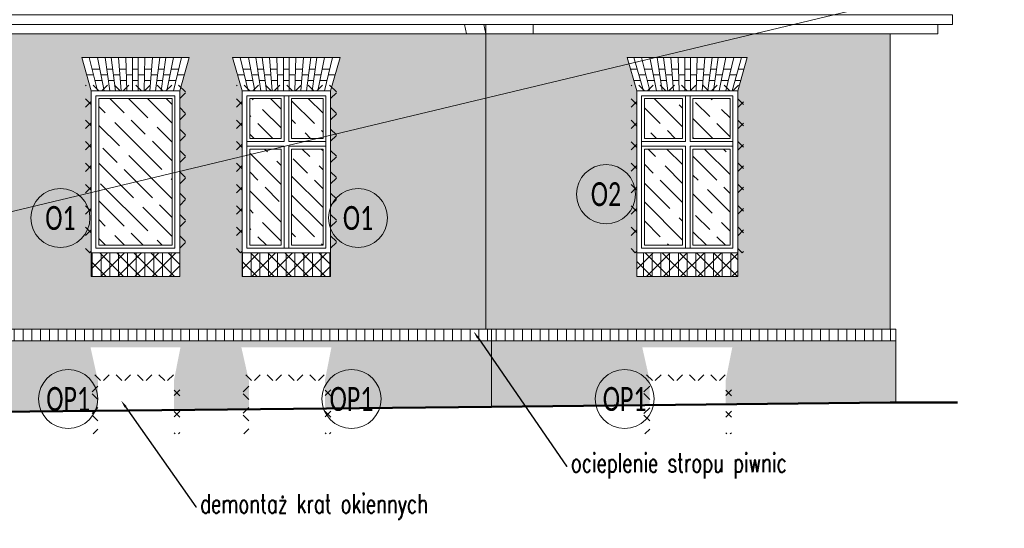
# Model space of a CAD drawing. Header units: millimetres. Extents: x 284606 to 628701, y -213781 to -93475.
# Tile 61 of 102: x 300622 to 301657, y -98886 to -98353. Entities that reach past the tile are written whole.
import ezdxf
from ezdxf import colors
from ezdxf.entities.mleader import LeaderData, LeaderLine
from ezdxf.enums import TextEntityAlignment as Align
from ezdxf.math import Vec2, Vec3

# ---------------------------------------------------------------- set-up
doc = ezdxf.new("R2010")
doc.units = ezdxf.units.MM
for name, color, linetype, lineweight in [('!STR_Elewacje 0.15', 10, 'Continuous', 15), ('!STR_Konstrukcja 0.20', 200, 'Continuous', 20), ('!STR_Konstrukcja 0.50', 72, 'Continuous', 50), ('!STR_Kreskowanie', 253, 'Continuous', 5), ('!STR_Ocieplenie 0.05', 1, 'Continuous', 5), ('!STR_Opisy 0.09', 8, 'Continuous', 9), ('!STR_Stolarka okienna', 72, 'Continuous', 15), ('EKO Opisy 0.09', 8, 'Continuous', 9)]:
    doc.layers.add(name, color=color, linetype=linetype, lineweight=lineweight)
doc.layers.add('!STR_Kreskowanie ścian', color=7, linetype='Continuous', lineweight=5, true_color=0xa6a6a6)
doc.styles.add('EKO 1-10', font='romans.shx', dxfattribs={"width": 0.8, "height": 15})
doc.styles.add('EKO CM 1-50', font='calibri.ttf', dxfattribs={"width": 0.8, "height": 12.5})
doc.styles.add('j-romans', font='romans.shx', dxfattribs={"width": 0.7})
pattern_1 = [(0, (11300.432, 0), (0, 8.128), []), (90, (11300.432, 0), (-8.128, 8.128), [8.128, -8.128])]

# ---------------------------------------------------------------- blocks, each defined once
blk = doc.blocks.new('okno 106x170')
at = {"layer": '!STR_Kreskowanie', "ltscale": 0.3}
h = blk.add_hatch(dxfattribs=at)
h.set_pattern_fill('GOST_WOOD', color=256, scale=7, angle=45)
h.set_pattern_definition([(135, (-591757.885, 207373.385), (29.6984848, 29.6984848), [70, -14]), (135, (-591738.086, 207373.385), (29.6984848, 29.6984848), [42, -10.5, 21, -10.5]), (135, (-591713.337, 207368.435), (29.6984848, 29.6984848), [70, -14])])
h.paths.add_polyline_path([(59, 162), (59, 120), (98, 120), (98, 162)])
h.paths.add_polyline_path([(8, 162), (8, 120), (48, 120), (48, 162)])
h.paths.add_polyline_path([(8, 109), (8, 8), (48, 8), (48, 109)])
h.paths.add_polyline_path([(59, 109), (59, 8), (98, 8), (98, 109)])
at = {"layer": '!STR_Kreskowanie ścian', "ltscale": 1.5}
h = blk.add_hatch(dxfattribs=at)
h.set_pattern_fill('ANSI31', color=256, scale=2.9, angle=45)
h.set_pattern_definition([(90, (-591757.885, 207373.385), (-9.2075, 9e-16), [])])
h.paths.add_polyline_path([(103.5, 0), (103.5, -25), (3.5, -25), (3.5, 0)])
at = {"layer": '!STR_Elewacje 0.15', "ltscale": 1.5}
for p, q in [((116, 204.9), (-10, 204.9)), ((0, 170), (-10, 204.9)), ((7, 170), (-3, 204.9)), ((13.5, 170), (5, 204.9)), ((20.5, 170), (13.6, 204.9)), ((26.5, 170), (21.5, 204.9)), ((32.5, 170), (27.9, 204.9)), ((38.5, 170), (35.6, 204.9)), ((44.5, 170), (43.5, 204.9)), ((50.5, 170), (50.5, 204.9)), ((56.5, 170), (56.5, 204.9)), ((62.5, 170), (63.5, 204.9)), ((68.5, 170), (71.4, 204.9)), ((74.5, 170), (79.1, 204.9)), ((80.5, 170), (85.5, 204.9)), ((86.5, 170), (93.4, 204.9)), ((93.5, 170), (102, 204.9)), ((100, 170), (110, 204.9)), ((106, 170), (116, 204.9)), ((0.5, 192.9), (-6.5, 192.9)), ((9.4, 186.9), (2.2, 186.9)), ((16, 192.9), (7.9, 192.9)), ((24.1, 186.9), (17.1, 186.9)), ((29.5, 192.9), (23.2, 192.9)), ((37.1, 186.9), (30.3, 186.9)), ((43.8, 192.9), (36.6, 192.9)), ((50.5, 186.9), (44, 186.9)), ((56.5, 192.9), (50.5, 192.9)), ((63, 186.9), (56.5, 186.9)), ((70.4, 192.9), (63.2, 192.9)), ((76.7, 186.9), (69.9, 186.9)), ((83.8, 192.9), (77.5, 192.9)), ((89.9, 186.9), (82.9, 186.9)), ((99.1, 192.9), (91, 192.9)), ((104.8, 186.9), (97.6, 186.9)), ((106.7, 192.9), (112.5, 192.9)), ((3.9, 180.9), (-3.1, 180.9)), ((3.9, 180.9), (-3.1, 180.9)), ((3.9, 180.9), (-3.1, 180.9)), ((18.3, 180.9), (10.8, 180.9)), ((18.3, 180.9), (10.8, 180.9)), ((18.3, 180.9), (10.8, 180.9)), ((31.1, 180.9), (24.9, 180.9)), ((31.1, 180.9), (24.9, 180.9)), ((31.1, 180.9), (24.9, 180.9)), ((44.2, 180.9), (37.6, 180.9)), ((44.2, 180.9), (37.6, 180.9)), ((44.2, 180.9), (37.6, 180.9)), ((56.5, 180.9), (50.5, 180.9)), ((56.5, 180.9), (50.5, 180.9)), ((56.5, 180.9), (50.5, 180.9)), ((69.4, 180.9), (62.8, 180.9)), ((69.4, 180.9), (62.8, 180.9)), ((69.4, 180.9), (62.8, 180.9)), ((82.1, 180.9), (75.9, 180.9)), ((82.1, 180.9), (75.9, 180.9)), ((82.1, 180.9), (75.9, 180.9)), ((96.2, 180.9), (88.7, 180.9)), ((96.2, 180.9), (88.7, 180.9)), ((96.2, 180.9), (88.7, 180.9)), ((109.1, 180.9), (103.1, 180.9)), ((109.1, 180.9), (103.1, 180.9)), ((109.1, 180.9), (103.1, 180.9))]:
    blk.add_line(p, q, dxfattribs=at)
blk.add_lwpolyline([(106, 0), (0, 0), (0, -25), (106, -25)], close=True, dxfattribs=at)
at = {"layer": '!STR_Stolarka okienna', "ltscale": 1.5}
for points in [[(106, 0), (106, 170), (0, 170), (0, 0), (106, 0)], [(51, 165), (51, 117)], [(56, 165), (56, 117)], [(51, 117), (5, 117)], [(101, 117), (56, 117)], [(51, 112), (5, 112)], [(51, 112), (51, 5)], [(56, 112), (56, 5)], [(101, 112), (56, 112)]]:
    blk.add_lwpolyline(points, dxfattribs=at)
for points in [[(101, 5), (101, 165), (5, 165), (5, 5)], [(48, 162), (8, 162), (8, 120), (48, 120)], [(98, 162), (59, 162), (59, 120), (98, 120)], [(48, 109), (8, 109), (8, 8), (48, 8)], [(101, 112), (56, 112), (56, 5), (101, 5)], [(98, 109), (59, 109), (59, 8), (98, 8)]]:
    blk.add_lwpolyline(points, close=True, dxfattribs=at)
blk = doc.blocks.new('okno 100x175')
at = {"layer": '!STR_Kreskowanie', "ltscale": 0.3}
h = blk.add_hatch(dxfattribs=at)
h.set_pattern_fill('GOST_WOOD', color=256, scale=7, angle=45)
h.set_pattern_definition([(135, (-591764.885, 207373.385), (29.6984848, 29.6984848), [70, -14]), (135, (-591745.086, 207373.385), (29.6984848, 29.6984848), [42, -10.5, 21, -10.5]), (135, (-591720.337, 207368.435), (29.6984848, 29.6984848), [70, -14])])
h.paths.add_polyline_path([(52, 162), (52, 120), (85, 120), (85, 162)])
h.paths.add_polyline_path([(8, 120), (41, 120), (41, 162), (8, 162)])
h.paths.add_polyline_path([(8, 8), (41, 8), (41, 109), (8, 109)])
h.paths.add_polyline_path([(52, 109), (52, 8), (85, 8), (85, 109)])
at = {"layer": '!STR_Kreskowanie ścian', "ltscale": 1.5}
h = blk.add_hatch(dxfattribs=at)
h.set_pattern_fill('ANSI31', color=256, scale=2.9, angle=45)
h.set_pattern_definition([(90, (-591764.885, 207373.385), (-9.2075, 9e-16), [])])
h.paths.add_polyline_path([(96.5, 0), (96.5, -25), (-3.5, -25), (-3.5, 0)])
at = {"layer": '!STR_Elewacje 0.15', "ltscale": 1.5}
for p, q in [((0, 170), (-10, 204.9)), ((103, 204.9), (-10, 204.9)), ((6.5, 170), (-2, 204.9)), ((13.5, 170), (6.6, 204.9)), ((19.5, 170), (14.5, 204.9)), ((25.5, 170), (20.9, 204.9)), ((31.5, 170), (28.6, 204.9)), ((37.5, 170), (36.5, 204.9)), ((43.5, 170), (43.5, 204.9)), ((49.5, 170), (49.5, 204.9)), ((55.5, 170), (56.5, 204.9)), ((61.5, 170), (64.4, 204.9)), ((67.5, 170), (72.1, 204.9)), ((73.5, 170), (78.5, 204.9)), ((79.5, 170), (86.4, 204.9)), ((86.5, 170), (95, 204.9)), ((93, 170), (103, 204.9)), ((2.4, 186.9), (-4.8, 186.9)), ((9, 192.9), (0.9, 192.9)), ((17.1, 186.9), (10.1, 186.9)), ((22.5, 192.9), (16.2, 192.9)), ((30.1, 186.9), (23.3, 186.9)), ((36.8, 192.9), (29.6, 192.9)), ((43.5, 186.9), (37, 186.9)), ((49.5, 192.9), (43.5, 192.9)), ((56, 186.9), (49.5, 186.9)), ((63.4, 192.9), (56.2, 192.9)), ((69.7, 186.9), (62.9, 186.9)), ((76.8, 192.9), (70.5, 192.9)), ((82.9, 186.9), (75.9, 186.9)), ((92.1, 192.9), (84, 192.9)), ((97.8, 186.9), (90.6, 186.9)), ((11.3, 180.9), (3.8, 180.9)), ((11.3, 180.9), (3.8, 180.9)), ((11.3, 180.9), (3.8, 180.9)), ((24.1, 180.9), (17.9, 180.9)), ((24.1, 180.9), (17.9, 180.9)), ((24.1, 180.9), (17.9, 180.9)), ((37.2, 180.9), (30.6, 180.9)), ((37.2, 180.9), (30.6, 180.9)), ((37.2, 180.9), (30.6, 180.9)), ((49.5, 180.9), (43.5, 180.9)), ((49.5, 180.9), (43.5, 180.9)), ((49.5, 180.9), (43.5, 180.9)), ((62.4, 180.9), (55.8, 180.9)), ((62.4, 180.9), (55.8, 180.9)), ((62.4, 180.9), (55.8, 180.9)), ((75.1, 180.9), (68.9, 180.9)), ((75.1, 180.9), (68.9, 180.9)), ((75.1, 180.9), (68.9, 180.9)), ((89.2, 180.9), (81.7, 180.9)), ((89.2, 180.9), (81.7, 180.9)), ((89.2, 180.9), (81.7, 180.9))]:
    blk.add_line(p, q, dxfattribs=at)
blk.add_lwpolyline([(93, 0), (0, 0), (0, -25), (93, -25)], close=True, dxfattribs=at)
at = {"layer": '!STR_Stolarka okienna', "ltscale": 1.5}
for points in [[(93, 0), (93, 170), (0, 170), (0, 0), (93, 0)], [(44, 165), (44, 117)], [(49, 165), (49, 117)], [(44, 117), (5, 117)], [(88, 117), (49, 117)], [(44, 112), (5, 112)], [(44, 112), (44, 5)], [(49, 112), (49, 5)], [(88, 112), (49, 112)]]:
    blk.add_lwpolyline(points, dxfattribs=at)
for points in [[(88, 5), (88, 165), (5, 165), (5, 5)], [(41, 162), (8, 162), (8, 120), (41, 120)], [(85, 162), (52, 162), (52, 120), (85, 120)], [(41, 109), (8, 109), (8, 8), (41, 8)], [(88, 112), (49, 112), (49, 5), (88, 5)], [(85, 109), (52, 109), (52, 8), (85, 8)]]:
    blk.add_lwpolyline(points, close=True, dxfattribs=at)
blk = doc.blocks.new('KÓLKO')
at = {"layer": '!STR_Opisy 0.09'}
blk.add_circle((0, -15.51), 15.51, dxfattribs=at)
at = {"layer": '!STR_Opisy 0.09', "style": 'EKO 1-10', "width": 0.8}
blk.add_attdef('NR', text='', height=15, dxfattribs=at).set_placement((0, -15.51), align=Align.MIDDLE_CENTER)

msp = doc.modelspace()

# ---------------------------------------------------------------- hatches: boundary and pattern name
at = {"layer": '!STR_Kreskowanie', "ltscale": 0.3}
h = msp.add_hatch(dxfattribs=at)
h.set_pattern_fill('GOST_WOOD', color=8, scale=7, angle=45)
h.set_pattern_definition([(135, (11300.432, 0), (29.698485, 29.698485), [70, -14]), (135, (11320.23, -2e-15), (29.698485, 29.698485), [42, -10.5, 21, -10.5]), (135, (11344.98, -4.95), (29.698485, 29.698485), [70, -14])])
h.paths.add_polyline_path([(300782.4, -98435.3), (300705.4, -98435.3), (300705.4, -98589.3), (300782.4, -98589.3)])
at = {"layer": '!STR_Kreskowanie ścian', "ltscale": 0.3}
h = msp.add_hatch(dxfattribs=at)
h.set_pattern_fill('AR-B816', color=8, scale=0.04)
h.set_pattern_definition(pattern_1)
h.paths.add_polyline_path([(300069.5, -98367.5), (300019.5, -98367.5), (299644.7, -98367.5), (299644.7, -98677.6), (300069.5, -98677.6)])
h.paths.add_polyline_path([(299804.3, -98622.3), (299804.3, -98597.3), (299804.3, -98427.3), (299794.4, -98392.4), (299920.3, -98392.4), (299910.3, -98427.3), (299910.3, -98597.3), (299910.3, -98622.3)], flags=16)
h.paths.add_polyline_path([(299809.3, -98592.3), (299809.3, -98432.3), (299905.3, -98432.3), (299905.3, -98592.3), (299860.3, -98592.3)], flags=0)
h.paths.add_polyline_path([(299812.3, -98589.3), (299812.3, -98488.3), (299852.3, -98488.3), (299852.3, -98589.3)], flags=0)
h.paths.add_polyline_path([(299863.3, -98589.3), (299863.3, -98488.3), (299902.3, -98488.3), (299902.3, -98589.3)], flags=0)
h.paths.add_polyline_path([(299748.3, -98481.1), (299748.3, -98455.1), (299772.3, -98455.1), (299772.3, -98481.1)], flags=16)
h.paths.add_polyline_path([(299724.3, -98481.1), (299700.3, -98481.1), (299700.3, -98455.1), (299724.3, -98455.1)], flags=16)
h.paths.add_polyline_path([(299812.3, -98477.3), (299812.3, -98435.3), (299852.3, -98435.3), (299852.3, -98477.3)], flags=0)
h.paths.add_polyline_path([(299863.3, -98477.3), (299863.3, -98435.3), (299902.3, -98435.3), (299902.3, -98477.3)], flags=0)
h.paths.add_polyline_path([(299812.3, -98404.4), (299820.3, -98404.4), (299821.5, -98410.4), (299828.4, -98410.4), (299827.6, -98404.4), (299833.8, -98404.4), (299834.6, -98410.4), (299841.4, -98410.4), (299841, -98404.4), (299848.2, -98404.4), (299848.3, -98410.4), (299854.8, -98410.4), (299854.8, -98404.4), (299860.8, -98404.4), (299860.8, -98410.4), (299867.3, -98410.4), (299867.5, -98404.4), (299874.7, -98404.4), (299874.2, -98410.4), (299881.1, -98410.4), (299881.8, -98404.4), (299888.1, -98404.4), (299887.2, -98410.4), (299894.2, -98410.4), (299895.4, -98404.4), (299903.4, -98404.4), (299900.5, -98416.4), (299893, -98416.4), (299894.2, -98410.4), (299887.2, -98410.4), (299886.4, -98416.4), (299880.3, -98416.4), (299881.1, -98410.4), (299874.2, -98410.4), (299873.7, -98416.4), (299867.1, -98416.4), (299867.3, -98410.4), (299860.8, -98410.4), (299860.8, -98416.4), (299854.8, -98416.4), (299854.8, -98410.4), (299848.3, -98410.4), (299848.5, -98416.4), (299841.9, -98416.4), (299841.4, -98410.4), (299834.6, -98410.4), (299835.4, -98416.4), (299829.3, -98416.4), (299828.4, -98410.4), (299821.5, -98410.4), (299822.7, -98416.4), (299815.2, -98416.4)], flags=0)
h.paths.add_polyline_path([(299942.3, -98481.1), (299942.3, -98455.1), (299966.3, -98455.1), (299966.3, -98481.1)], flags=16)
h.paths.add_polyline_path([(299990.3, -98481.1), (299990.3, -98455.1), (300014.3, -98455.1), (300014.3, -98481.1)], flags=16)
h.paths.add_polyline_path([(299810.1, -98696.6), (299904.6, -98696.6), (299897.7, -98731.5), (299897.7, -98771.7), (300063.5, -98769.9), (300063.5, -98689.6), (299638.7, -98689.6), (299638.7, -98774.4), (299817.9, -98772.5), (299817.9, -98731.5)])
h.paths.add_polyline_path([(300186.5, -98696.6), (300281.1, -98696.6), (300274.2, -98731.5), (300274.2, -98767.7), (300352, -98766.9), (300352, -98731.5), (300344.1, -98696.6), (300438.7, -98696.6), (300431.7, -98731.5), (300431.7, -98766.1), (300528.7, -98765), (300528.7, -98689.6), (300063.5, -98689.6), (300063.5, -98769.9), (300194.4, -98768.5), (300194.4, -98731.5)])
h.paths.add_polyline_path([(300534.7, -98367.5), (300484.7, -98367.5), (300484.7, -98357.5), (300472.4, -98357.5), (300472.4, -98347.5), (300093, -98347.5), (300089.5, -98367.5), (300069.9, -98367.5), (300069.9, -98677.6), (300534.7, -98677.6)])
h.paths.add_polyline_path([(300187.3, -98622.3), (300187.3, -98597.3), (300187.3, -98427.3), (300177.3, -98392.4), (300290.3, -98392.4), (300280.3, -98427.3), (300280.3, -98597.3), (300280.3, -98622.3)], flags=16)
h.paths.add_polyline_path([(300192.3, -98592.3), (300192.3, -98432.3), (300275.3, -98432.3), (300275.3, -98592.3), (300236.3, -98592.3)], flags=0)
h.paths.add_polyline_path([(300195.3, -98589.3), (300195.3, -98488.3), (300228.3, -98488.3), (300228.3, -98589.3)], flags=0)
h.paths.add_polyline_path([(300239.3, -98589.3), (300239.3, -98488.3), (300272.3, -98488.3), (300272.3, -98589.3)], flags=0)
h.paths.add_polyline_path([(300195.3, -98477.3), (300195.3, -98435.3), (300228.3, -98435.3), (300228.3, -98477.3)], flags=0)
h.paths.add_polyline_path([(300239.3, -98477.3), (300239.3, -98435.3), (300272.3, -98435.3), (300272.3, -98477.3)], flags=0)
h.paths.add_polyline_path([(300188.2, -98404.4), (300196.3, -98404.4), (300197.5, -98410.4), (300204.4, -98410.4), (300203.6, -98404.4), (300209.8, -98404.4), (300210.6, -98410.4), (300217.4, -98410.4), (300216.9, -98404.4), (300224.2, -98404.4), (300224.3, -98410.4), (300230.8, -98410.4), (300230.8, -98404.4), (300236.8, -98404.4), (300236.8, -98410.4), (300243.3, -98410.4), (300243.5, -98404.4), (300250.7, -98404.4), (300250.2, -98410.4), (300257, -98410.4), (300257.8, -98404.4), (300264.1, -98404.4), (300263.2, -98410.4), (300270.2, -98410.4), (300271.4, -98404.4), (300279.4, -98404.4), (300276.5, -98416.4), (300269, -98416.4), (300270.2, -98410.4), (300263.2, -98410.4), (300262.4, -98416.4), (300256.2, -98416.4), (300257, -98410.4), (300250.2, -98410.4), (300249.7, -98416.4), (300243.1, -98416.4), (300243.3, -98410.4), (300236.8, -98410.4), (300236.8, -98416.4), (300230.8, -98416.4), (300230.8, -98410.4), (300224.3, -98410.4), (300224.5, -98416.4), (300217.9, -98416.4), (300217.4, -98410.4), (300210.6, -98410.4), (300211.4, -98416.4), (300205.3, -98416.4), (300204.4, -98410.4), (300197.5, -98410.4), (300198.6, -98416.4), (300191.2, -98416.4)], flags=0)
h.paths.add_polyline_path([(300344.9, -98622.3), (300344.9, -98597.3), (300344.9, -98427.3), (300334.9, -98392.4), (300447.9, -98392.4), (300437.9, -98427.3), (300437.9, -98597.3), (300437.9, -98622.3)], flags=16)
h.paths.add_polyline_path([(300349.9, -98592.3), (300349.9, -98432.3), (300432.9, -98432.3), (300432.9, -98592.3), (300393.9, -98592.3)], flags=0)
h.paths.add_polyline_path([(300352.9, -98589.3), (300352.9, -98488.3), (300385.9, -98488.3), (300385.9, -98589.3)], flags=0)
h.paths.add_polyline_path([(300396.9, -98589.3), (300396.9, -98488.3), (300429.9, -98488.3), (300429.9, -98589.3)], flags=0)
h.paths.add_polyline_path([(300352.9, -98477.3), (300352.9, -98435.3), (300385.9, -98435.3), (300385.9, -98477.3)], flags=0)
h.paths.add_polyline_path([(300345.8, -98404.4), (300353.8, -98404.4), (300355, -98410.4), (300362, -98410.4), (300361.1, -98404.4), (300367.4, -98404.4), (300368.2, -98410.4), (300375, -98410.4), (300374.5, -98404.4), (300381.7, -98404.4), (300381.9, -98410.4), (300388.4, -98410.4), (300388.4, -98404.4), (300394.4, -98404.4), (300394.4, -98410.4), (300400.9, -98410.4), (300401.1, -98404.4), (300408.3, -98404.4), (300407.8, -98410.4), (300414.6, -98410.4), (300415.4, -98404.4), (300421.7, -98404.4), (300420.8, -98410.4), (300427.8, -98410.4), (300428.9, -98404.4), (300437, -98404.4), (300434.1, -98416.4), (300426.6, -98416.4), (300427.8, -98410.4), (300420.8, -98410.4), (300419.9, -98416.4), (300413.8, -98416.4), (300414.6, -98410.4), (300407.8, -98410.4), (300407.3, -98416.4), (300400.7, -98416.4), (300400.9, -98410.4), (300394.4, -98410.4), (300394.4, -98416.4), (300388.4, -98416.4), (300388.4, -98410.4), (300381.9, -98410.4), (300382.1, -98416.4), (300375.5, -98416.4), (300375, -98410.4), (300368.2, -98410.4), (300369, -98416.4), (300362.8, -98416.4), (300362, -98410.4), (300355, -98410.4), (300356.2, -98416.4), (300348.7, -98416.4)], flags=0)
h.paths.add_polyline_path([(300396.9, -98477.3), (300396.9, -98435.3), (300429.9, -98435.3), (300429.9, -98477.3)], flags=0)
h.paths.add_polyline_path([(301111.9, -98367.5), (300554.7, -98367.5), (300534.7, -98367.5), (300534.7, -98677.6), (301111.9, -98677.6)])
h.paths.add_polyline_path([(300949, -98622.3), (300856, -98622.3), (300856, -98597.3), (300856, -98427.3), (300846.1, -98392.4), (300959, -98392.4), (300949, -98427.3), (300949, -98597.3)], flags=16)
h.paths.add_polyline_path([(300944, -98592.3), (300905, -98592.3), (300861, -98592.3), (300861, -98432.3), (300944, -98432.3)], flags=0)
h.paths.add_polyline_path([(300941, -98589.3), (300908, -98589.3), (300908, -98488.3), (300941, -98488.3)], flags=0)
h.paths.add_polyline_path([(300897, -98589.3), (300864, -98589.3), (300864, -98488.3), (300897, -98488.3)], flags=0)
h.paths.add_polyline_path([(301002.3, -98481.1), (301002.3, -98455.1), (301026.3, -98455.1), (301026.3, -98481.1)], flags=16)
h.paths.add_polyline_path([(300941, -98477.3), (300908, -98477.3), (300908, -98435.3), (300941, -98435.3)], flags=0)
h.paths.add_polyline_path([(300897, -98477.3), (300864, -98477.3), (300864, -98435.3), (300897, -98435.3)], flags=0)
h.paths.add_polyline_path([(300790.4, -98622.3), (300697.4, -98622.3), (300697.4, -98597.3), (300697.4, -98427.3), (300687.5, -98392.4), (300800.4, -98392.4), (300790.4, -98427.3), (300790.4, -98597.3)], flags=16)
h.paths.add_polyline_path([(300945.2, -98416.4), (300937.7, -98416.4), (300938.9, -98410.4), (300931.9, -98410.4), (300931.1, -98416.4), (300925, -98416.4), (300925.7, -98410.4), (300918.9, -98410.4), (300918.4, -98416.4), (300911.8, -98416.4), (300912, -98410.4), (300905.5, -98410.4), (300905.5, -98416.4), (300899.5, -98416.4), (300899.5, -98410.4), (300893, -98410.4), (300893.2, -98416.4), (300886.6, -98416.4), (300886.1, -98410.4), (300879.3, -98410.4), (300880.1, -98416.4), (300874, -98416.4), (300873.1, -98410.4), (300866.2, -98410.4), (300867.4, -98416.4), (300859.9, -98416.4), (300856.9, -98404.4), (300865, -98404.4), (300866.2, -98410.4), (300873.1, -98410.4), (300872.3, -98404.4), (300878.5, -98404.4), (300879.3, -98410.4), (300886.1, -98410.4), (300885.6, -98404.4), (300892.9, -98404.4), (300893, -98410.4), (300899.5, -98410.4), (300899.5, -98404.4), (300905.5, -98404.4), (300905.5, -98410.4), (300912, -98410.4), (300912.2, -98404.4), (300919.4, -98404.4), (300918.9, -98410.4), (300925.7, -98410.4), (300926.5, -98404.4), (300932.8, -98404.4), (300931.9, -98410.4), (300938.9, -98410.4), (300940.1, -98404.4), (300948.1, -98404.4)], flags=0)
h.paths.add_polyline_path([(300785.4, -98592.3), (300702.4, -98592.3), (300702.4, -98432.3), (300785.4, -98432.3)], flags=0)
h.paths.add_polyline_path([(300782.4, -98589.3), (300705.4, -98589.3), (300705.4, -98435.3), (300782.4, -98435.3)], flags=0)
h.paths.add_polyline_path([(300786.6, -98416.4), (300779.1, -98416.4), (300780.3, -98410.4), (300773.3, -98410.4), (300772.5, -98416.4), (300766.4, -98416.4), (300767.2, -98410.4), (300760.3, -98410.4), (300759.8, -98416.4), (300753.3, -98416.4), (300753.4, -98410.4), (300746.9, -98410.4), (300746.9, -98416.4), (300740.9, -98416.4), (300740.9, -98410.4), (300734.5, -98410.4), (300734.6, -98416.4), (300728, -98416.4), (300727.6, -98410.4), (300720.7, -98410.4), (300721.5, -98416.4), (300715.4, -98416.4), (300714.5, -98410.4), (300707.6, -98410.4), (300708.8, -98416.4), (300701.3, -98416.4), (300698.4, -98404.4), (300706.4, -98404.4), (300707.6, -98410.4), (300714.5, -98410.4), (300713.7, -98404.4), (300719.9, -98404.4), (300720.7, -98410.4), (300727.6, -98410.4), (300727.1, -98404.4), (300734.3, -98404.4), (300734.5, -98410.4), (300740.9, -98410.4), (300740.9, -98404.4), (300746.9, -98404.4), (300746.9, -98410.4), (300753.4, -98410.4), (300753.6, -98404.4), (300760.8, -98404.4), (300760.3, -98410.4), (300767.2, -98410.4), (300768, -98404.4), (300774.2, -98404.4), (300773.3, -98410.4), (300780.3, -98410.4), (300781.5, -98404.4), (300789.5, -98404.4)], flags=0)
h.paths.add_polyline_path([(300634.9, -98481.1), (300610.9, -98481.1), (300610.9, -98455.1), (300634.9, -98455.1)], flags=16)
h.paths.add_polyline_path([(301117.9, -98689.6), (300528.7, -98689.6), (300528.7, -98765), (300704.5, -98763.2), (300704.5, -98731.5), (300696.7, -98696.6), (300791.2, -98696.6), (300784.3, -98731.5), (300784.3, -98762.4), (300863.1, -98761.5), (300863.1, -98731.5), (300855.2, -98696.6), (300949.8, -98696.6), (300942.9, -98731.5), (300942.9, -98760.7), (301117.9, -98758.8)])
h.paths.add_polyline_path([(301284.3, -98731.5), (301276.4, -98696.6), (301371, -98696.6), (301364, -98731.5), (301364, -98756.3), (301536.9, -98754.4), (301542.9, -98754.4), (301542.9, -98689.6), (301117.9, -98689.6), (301117.9, -98758.8), (301284.3, -98757.1)])
h.paths.add_polyline_path([(301536.9, -98367.5), (301305.5, -98367.5), (301111.9, -98367.5), (301111.9, -98677.6), (301536.9, -98677.6)])
h.paths.add_polyline_path([(301270.7, -98622.3), (301270.7, -98597.3), (301270.7, -98427.3), (301260.7, -98392.4), (301386.7, -98392.4), (301376.7, -98427.3), (301376.7, -98597.3), (301376.7, -98622.3)], flags=16)
h.paths.add_polyline_path([(301275.7, -98592.3), (301275.7, -98432.3), (301371.7, -98432.3), (301371.7, -98592.3), (301326.7, -98592.3)], flags=0)
h.paths.add_polyline_path([(301278.7, -98589.3), (301278.7, -98488.3), (301318.7, -98488.3), (301318.7, -98589.3)], flags=0)
h.paths.add_polyline_path([(301166.7, -98481.1), (301166.7, -98455.1), (301190.7, -98455.1), (301190.7, -98481.1)], flags=16)
h.paths.add_polyline_path([(301329.7, -98589.3), (301329.7, -98488.3), (301368.7, -98488.3), (301368.7, -98589.3)], flags=0)
h.paths.add_polyline_path([(301214.7, -98481.1), (301214.7, -98455.1), (301238.7, -98455.1), (301238.7, -98481.1)], flags=16)
h.paths.add_polyline_path([(301278.7, -98477.3), (301278.7, -98435.3), (301318.7, -98435.3), (301318.7, -98477.3)], flags=0)
h.paths.add_polyline_path([(301329.7, -98477.3), (301329.7, -98435.3), (301368.7, -98435.3), (301368.7, -98477.3)], flags=0)
h.paths.add_polyline_path([(301278.6, -98404.4), (301286.6, -98404.4), (301287.8, -98410.4), (301294.8, -98410.4), (301293.9, -98404.4), (301300.2, -98404.4), (301301, -98410.4), (301307.8, -98410.4), (301307.3, -98404.4), (301314.5, -98404.4), (301314.7, -98410.4), (301321.2, -98410.4), (301321.2, -98404.4), (301327.2, -98404.4), (301327.2, -98410.4), (301333.7, -98410.4), (301333.8, -98404.4), (301341.1, -98404.4), (301340.6, -98410.4), (301347.4, -98410.4), (301348.2, -98404.4), (301354.4, -98404.4), (301353.6, -98410.4), (301360.5, -98410.4), (301361.7, -98404.4), (301369.8, -98404.4), (301366.8, -98416.4), (301359.3, -98416.4), (301360.5, -98410.4), (301353.6, -98410.4), (301352.7, -98416.4), (301346.6, -98416.4), (301347.4, -98410.4), (301340.6, -98410.4), (301340.1, -98416.4), (301333.5, -98416.4), (301333.7, -98410.4), (301327.2, -98410.4), (301327.2, -98416.4), (301321.2, -98416.4), (301321.2, -98410.4), (301314.7, -98410.4), (301314.9, -98416.4), (301308.3, -98416.4), (301307.8, -98410.4), (301301, -98410.4), (301301.7, -98416.4), (301295.6, -98416.4), (301294.8, -98410.4), (301287.8, -98410.4), (301289, -98416.4), (301281.5, -98416.4)], flags=0)
h.paths.add_polyline_path([(301408.7, -98481.1), (301408.7, -98455.1), (301432.7, -98455.1), (301432.7, -98481.1)], flags=16)
h.paths.add_polyline_path([(301456.7, -98481.1), (301456.7, -98455.1), (301480.7, -98455.1), (301480.7, -98481.1)], flags=16)
h.paths.add_polyline_path([(301019.7, -98046.5), (300966.5, -98014.2), (300839.7, -98014.2), (300839.7, -97985.5), (300798.3, -97985.5), (300798.3, -98014.2), (300677.4, -98014.2), (300626.9, -98046.2), (300584.4, -98301.3), (301061.6, -98301.3)])
h.paths.add_polyline_path([(300949, -98301.7), (300856, -98301.7), (300856, -98106.7), (300846.1, -98071.8), (300959, -98071.8), (300949, -98106.7)])
h.paths.add_polyline_path([(300944, -98274.7), (300861, -98274.7)], flags=16)
h.paths.add_polyline_path([(300941, -98117.7), (300864, -98117.7)], flags=16)
h.paths.add_polyline_path([(300790.4, -98301.7), (300697.4, -98301.7), (300697.4, -98106.7), (300687.5, -98071.8), (300800.4, -98071.8), (300790.4, -98106.7)])
h.paths.add_polyline_path([(300785.4, -98271.7), (300702.4, -98271.7)], flags=16)
h.paths.add_polyline_path([(300782.4, -98268.7), (300705.4, -98268.7)], flags=16)
h = msp.add_hatch(color=8, dxfattribs=at)
h.dxf.hatch_style = 1
h.paths.add_polyline_path([(299724.3, -98455.1), (299700.3, -98455.1), (299700.3, -98481.1), (299724.3, -98481.1)])
h.paths.add_polyline_path([(299772.3, -98455.1), (299748.3, -98455.1), (299748.3, -98481.1), (299772.3, -98481.1)])
h.paths.add_polyline_path([(299966.3, -98455.1), (299942.3, -98455.1), (299942.3, -98481.1), (299966.3, -98481.1)])
h.paths.add_polyline_path([(300014.3, -98455.1), (299990.3, -98455.1), (299990.3, -98481.1), (300014.3, -98481.1)])
h.paths.add_polyline_path([(300634.9, -98455.1), (300610.9, -98455.1), (300610.9, -98481.1), (300634.9, -98481.1)])
h.paths.add_polyline_path([(301026.3, -98455.1), (301002.3, -98455.1), (301002.3, -98481.1), (301026.3, -98481.1)])
h.paths.add_polyline_path([(301190.7, -98455.1), (301166.7, -98455.1), (301166.7, -98481.1), (301190.7, -98481.1)])
h.paths.add_polyline_path([(301238.7, -98455.1), (301214.7, -98455.1), (301214.7, -98481.1), (301238.7, -98481.1)])
h.paths.add_polyline_path([(301432.7, -98455.1), (301408.7, -98455.1), (301408.7, -98481.1), (301432.7, -98481.1)])
h.paths.add_polyline_path([(301480.7, -98455.1), (301456.7, -98455.1), (301456.7, -98481.1), (301480.7, -98481.1)])
h = msp.add_hatch(dxfattribs=at)
h.set_pattern_fill('AR-B816', color=8, scale=0.04)
h.set_pattern_definition(pattern_1)
h.paths.add_polyline_path([(299724.3, -98455.1), (299700.3, -98455.1), (299700.3, -98481.1), (299724.3, -98481.1)])
h.paths.add_polyline_path([(299772.3, -98455.1), (299748.3, -98455.1), (299748.3, -98481.1), (299772.3, -98481.1)])
h.paths.add_polyline_path([(299966.3, -98455.1), (299942.3, -98455.1), (299942.3, -98481.1), (299966.3, -98481.1)])
h.paths.add_polyline_path([(300014.3, -98455.1), (299990.3, -98455.1), (299990.3, -98481.1), (300014.3, -98481.1)])
h.paths.add_polyline_path([(300634.9, -98455.1), (300610.9, -98455.1), (300610.9, -98481.1), (300634.9, -98481.1)])
h.paths.add_polyline_path([(301026.3, -98455.1), (301002.3, -98455.1), (301002.3, -98481.1), (301026.3, -98481.1)])
h.paths.add_polyline_path([(301190.7, -98455.1), (301166.7, -98455.1), (301166.7, -98481.1), (301190.7, -98481.1)])
h.paths.add_polyline_path([(301238.7, -98455.1), (301214.7, -98455.1), (301214.7, -98481.1), (301238.7, -98481.1)])
h.paths.add_polyline_path([(301432.7, -98455.1), (301408.7, -98455.1), (301408.7, -98481.1), (301432.7, -98481.1)])
h.paths.add_polyline_path([(301480.7, -98455.1), (301456.7, -98455.1), (301456.7, -98481.1), (301480.7, -98481.1)])
at = {"layer": '!STR_Kreskowanie ścian', "ltscale": 1.5}
h = msp.add_hatch(dxfattribs=at)
h.set_pattern_fill('ANSI31', color=8, scale=2.9, angle=45)
h.set_pattern_definition([(90, (-291067.4435, 108776.0525), (-9.2075, 9e-16), [])])
h.paths.add_polyline_path([(300793.9, -98597.3), (300793.9, -98622.3), (300693.9, -98622.3), (300693.9, -98597.3)])
h = msp.add_hatch(dxfattribs=at)
h.set_pattern_fill('ANSI31', color=8, scale=2.9, angle=45)
h.set_pattern_definition([(90, (9466.253, 2627.342), (-9.2075, 9e-16), [])])
h.paths.add_polyline_path([(301542.9, -98677.6), (299638.7, -98677.6), (299638.7, -98689.6), (301542.9, -98689.6)])
at = {"layer": '!STR_Ocieplenie 0.05', "lineweight": 5, "ltscale": 0.3}
h = msp.add_hatch(dxfattribs=at)
h.set_pattern_fill('ANSI37', color=8, scale=5)
h.set_pattern_definition([(45, (2708.42, 3822.63), (-11.22532015, 11.22532015), []), (135, (2708.42, 3822.63), (-11.22532015, -11.22532015), [])])
h.paths.add_polyline_path([(300796.4, -98421.2), (300691.4, -98421.2), (300691.4, -98597.2), (300697.4, -98597.2), (300697.4, -98427.2), (300790.4, -98427.2), (300790.4, -98597.2), (300796.4, -98597.2)])
h = msp.add_hatch(dxfattribs=at)
h.set_pattern_fill('ANSI37', color=8, scale=5)
h.set_pattern_definition([(45, (2867.002, 3822.63), (-11.22532015, 11.22532015), []), (135, (2867.002, 3822.63), (-11.22532015, -11.22532015), [])])
h.paths.add_polyline_path([(300955, -98421.2), (300850, -98421.2), (300850, -98597.2), (300856, -98597.2), (300856, -98427.2), (300949, -98427.2), (300949, -98597.2), (300955, -98597.2)])
h = msp.add_hatch(dxfattribs=at)
h.set_pattern_fill('ANSI37', color=8, scale=5)
h.set_pattern_definition([(45, (3281.662, 3822.63), (-11.22532015, 11.22532015), []), (135, (3281.662, 3822.63), (-11.22532015, -11.22532015), [])])
h.paths.add_polyline_path([(301382.7, -98421.2), (301264.7, -98421.2), (301264.7, -98597.2), (301270.7, -98597.2), (301270.7, -98427.2), (301376.7, -98427.2), (301376.7, -98597.2), (301382.7, -98597.2)])
h = msp.add_hatch(dxfattribs=at)
h.set_pattern_fill('ANSI37', color=8, scale=4)
h.set_pattern_definition([(45, (-3010.872, 2489.374), (-8.9802561, 8.9802561), []), (135, (-3010.872, 2489.374), (-8.9802561, -8.9802561), [])])
h.paths.add_polyline_path([(300790.5, -98597.3), (300697.4, -98597.3), (300697.4, -98622.2), (300790.4, -98622.2)])
h = msp.add_hatch(dxfattribs=at)
h.set_pattern_fill('ANSI37', color=8, scale=4)
h.set_pattern_definition([(45, (-2852.289, 2489.374), (-8.9802561, 8.9802561), []), (135, (-2852.289, 2489.374), (-8.9802561, -8.9802561), [])])
h.paths.add_polyline_path([(300949, -98597.3), (300856, -98597.3), (300856, -98622.2), (300949, -98622.2)])
h = msp.add_hatch(dxfattribs=at)
h.set_pattern_fill('ANSI37', color=8, scale=4)
h.set_pattern_definition([(45, (-2437.63, 2489.374), (-8.9802561, 8.9802561), []), (135, (-2437.63, 2489.374), (-8.9802561, -8.9802561), [])])
h.paths.add_polyline_path([(301376.7, -98597.2), (301270.7, -98597.2), (301270.7, -98622.2), (301376.7, -98622.2)])
h = msp.add_hatch(dxfattribs=at)
h.set_pattern_fill('ANSI37', color=8, scale=5)
h.set_pattern_definition([(45, (2822.479, 3518.38), (-11.22532015, 11.22532015), []), (135, (2822.479, 3518.38), (-11.22532015, -11.22532015), [])])
h.paths.add_polyline_path([(300790.5, -98725.5), (300698.5, -98725.5), (300698.5, -98787.4), (300704.5, -98787.4), (300704.5, -98731.5), (300784.5, -98731.5), (300784.5, -98787.4), (300790.5, -98787.4)])
h = msp.add_hatch(dxfattribs=at)
h.set_pattern_fill('ANSI37', color=8, scale=5)
h.set_pattern_definition([(45, (2981.061, 3518.38), (-11.22532015, 11.22532015), []), (135, (2981.061, 3518.38), (-11.22532015, -11.22532015), [])])
h.paths.add_polyline_path([(300949.1, -98725.5), (300857.1, -98725.5), (300857.1, -98787.4), (300863.1, -98787.4), (300863.1, -98731.5), (300943.1, -98731.5), (300943.1, -98787.4), (300949.1, -98787.4)])
h = msp.add_hatch(dxfattribs=at)
h.set_pattern_fill('ANSI37', color=8, scale=5)
h.set_pattern_definition([(45, (3402.22, 3518.38), (-11.22532015, 11.22532015), []), (135, (3402.22, 3518.38), (-11.22532015, -11.22532015), [])])
h.paths.add_polyline_path([(301370.2, -98725.5), (301278.2, -98725.5), (301278.2, -98787.4), (301284.2, -98787.4), (301284.2, -98731.5), (301364.2, -98731.5), (301364.2, -98787.4), (301370.2, -98787.4)])

# ---------------------------------------------------------------- linework, layer by layer
at = {"layer": '!STR_Elewacje 0.15', "color": 8, "ltscale": 1.5}
for p, q in [((300697.4, -98427.3), (300687.5, -98392.4)), ((300800.4, -98392.4), (300687.5, -98392.4)), ((300703.9, -98427.3), (300695.4, -98392.4)), ((300710.9, -98427.3), (300704, -98392.4)), ((300716.9, -98427.3), (300712, -98392.4)), ((300722.9, -98427.3), (300718.4, -98392.4)), ((300728.9, -98427.3), (300726.1, -98392.4)), ((300734.9, -98427.3), (300733.9, -98392.4)), ((300740.9, -98427.3), (300740.9, -98392.4)), ((300746.9, -98427.3), (300746.9, -98392.4)), ((300752.9, -98427.3), (300753.9, -98392.4)), ((300758.9, -98427.3), (300761.8, -98392.4)), ((300764.9, -98427.3), (300769.5, -98392.4)), ((300770.9, -98427.3), (300775.9, -98392.4)), ((300776.9, -98427.3), (300783.9, -98392.4)), ((300783.9, -98427.3), (300792.4, -98392.4)), ((300790.4, -98427.3), (300800.4, -98392.4)), ((300699.8, -98410.4), (300692.6, -98410.4)), ((300706.4, -98404.4), (300698.4, -98404.4)), ((300714.5, -98410.4), (300707.6, -98410.4)), ((300719.9, -98404.4), (300713.7, -98404.4)), ((300727.6, -98410.4), (300720.7, -98410.4)), ((300734.3, -98404.4), (300727.1, -98404.4)), ((300740.9, -98410.4), (300734.5, -98410.4)), ((300746.9, -98404.4), (300740.9, -98404.4)), ((300753.4, -98410.4), (300746.9, -98410.4)), ((300760.8, -98404.4), (300753.6, -98404.4)), ((300767.2, -98410.4), (300760.3, -98410.4)), ((300774.2, -98404.4), (300768, -98404.4)), ((300780.3, -98410.4), (300773.3, -98410.4)), ((300789.5, -98404.4), (300781.5, -98404.4)), ((300795.3, -98410.4), (300788.1, -98410.4)), ((300708.8, -98416.4), (300701.3, -98416.4)), ((300708.8, -98416.4), (300701.3, -98416.4)), ((300708.8, -98416.4), (300701.3, -98416.4)), ((300721.5, -98416.4), (300715.4, -98416.4)), ((300721.5, -98416.4), (300715.4, -98416.4)), ((300721.5, -98416.4), (300715.4, -98416.4)), ((300734.6, -98416.4), (300728, -98416.4)), ((300734.6, -98416.4), (300728, -98416.4)), ((300734.6, -98416.4), (300728, -98416.4)), ((300746.9, -98416.4), (300740.9, -98416.4)), ((300746.9, -98416.4), (300740.9, -98416.4)), ((300746.9, -98416.4), (300740.9, -98416.4)), ((300759.8, -98416.4), (300753.3, -98416.4)), ((300759.8, -98416.4), (300753.3, -98416.4)), ((300759.8, -98416.4), (300753.3, -98416.4)), ((300772.5, -98416.4), (300766.4, -98416.4)), ((300772.5, -98416.4), (300766.4, -98416.4)), ((300772.5, -98416.4), (300766.4, -98416.4)), ((300786.6, -98416.4), (300779.1, -98416.4)), ((300786.6, -98416.4), (300779.1, -98416.4)), ((300786.6, -98416.4), (300779.1, -98416.4))]:
    msp.add_line(p, q, dxfattribs=at)
for points in [[(300472.4, -98347.5), (301602.3, -98347.5), (301602.3, -98357.5), (300472.4, -98357.5)], [(300790.4, -98597.3), (300697.4, -98597.3), (300697.4, -98622.3), (300790.4, -98622.3)]]:
    msp.add_lwpolyline(points, close=True, dxfattribs=at)
at = {"layer": '!STR_Konstrukcja 0.20', "color": 8, "ltscale": 1.5}
for p, q in [((301089.8, -98357.5), (301091.9, -98367.5)), ((301109.8, -98357.5), (301111.9, -98367.5)), ((301111.9, -98677.6), (301111.9, -98357.5)), ((301161.9, -98357.5), (301161.9, -98367.5)), ((301586.9, -98367.5), (301586.9, -98357.5)), ((301111.9, -98367.5), (301091.9, -98367.5)), ((301111.9, -98367.5), (301161.9, -98367.5)), ((301305.5, -98367.5), (301586.9, -98367.5)), ((301536.9, -98677.6), (299644.7, -98677.6)), ((301117.9, -98677.6), (301117.9, -98758.9))]:
    msp.add_line(p, q, dxfattribs=at)
for points in [[(301536.9, -98367.5), (300554.7, -98367.5)], [(301536.9, -98367.5), (301536.9, -98677.6)]]:
    msp.add_lwpolyline(points, dxfattribs=at)
for points in [[(299638.7, -98677.6), (301542.9, -98677.6), (301542.9, -98689.6), (299638.7, -98689.6)], [(299638.7, -98689.6), (301542.9, -98689.6), (301542.9, -98754.4), (299638.7, -98774.4)]]:
    msp.add_lwpolyline(points, close=True, dxfattribs=at)
at = {"layer": '!STR_Konstrukcja 0.50', "color": 8, "ltscale": 1.5}
msp.add_lwpolyline([(301607.5, -98754.4), (301536.9, -98754.4), (301117.9, -98758.9), (300528.7, -98765), (300063.5, -98769.9), (299644.7, -98774.9), (299596.6, -98774.9)], dxfattribs=at)
at = {"layer": '!STR_Ocieplenie 0.05', "color": 253, "ltscale": 1.5, "true_color": 0x999999}
msp.add_line((295259.9, -99834.4), (306978.1, -97031.7), dxfattribs=at)
at = {"layer": '!STR_Stolarka okienna', "color": 8, "ltscale": 1.5}
msp.add_lwpolyline([(300790.4, -98597.3), (300790.4, -98427.3), (300697.4, -98427.3), (300697.4, -98597.3), (300790.4, -98597.3)], dxfattribs=at)
for points in [[(300785.4, -98592.3), (300785.4, -98432.3), (300702.4, -98432.3), (300702.4, -98592.3)], [(300782.4, -98435.3), (300705.4, -98435.3), (300705.4, -98589.3), (300782.4, -98589.3)]]:
    msp.add_lwpolyline(points, close=True, dxfattribs=at)

# ---------------------------------------------------------------- block references
at = {"layer": '!STR_Konstrukcja 0.20', "color": 8, "ltscale": 1.5}
for name, p in [('okno 100x175', (300856, -98597.3)), ('okno 106x170', (301270.7, -98597.3))]:
    msp.add_blockref(name, p, dxfattribs=at)
at = {"layer": 'EKO Opisy 0.09', "color": 8}
ref = msp.add_blockref('KÓLKO', (301238.3, -98504.7), dxfattribs=dict(at, xscale=2, yscale=2, zscale=2))
ref.add_attrib('NR', 'O2', dxfattribs={"height": 25, "style": 'EKO CM 1-50', "width": 0.7}).set_placement((301238.3, -98535.7), align=Align.MIDDLE_CENTER)
ref = msp.add_blockref('KÓLKO', (300665.1, -98529.7), dxfattribs=dict(at, xscale=2, yscale=2, zscale=2))
ref.add_attrib('NR', 'O1', dxfattribs={"height": 25, "style": 'EKO CM 1-50', "width": 0.7}).set_placement((300665.1, -98560.7), align=Align.MIDDLE_CENTER)
ref = msp.add_blockref('KÓLKO', (300977.8, -98529.7), dxfattribs=dict(at, xscale=2, yscale=2, zscale=2))
ref.add_attrib('NR', 'O1', dxfattribs={"height": 25, "style": 'EKO CM 1-50', "width": 0.7}).set_placement((300977.8, -98560.7), align=Align.MIDDLE_CENTER)
ref = msp.add_blockref('KÓLKO', (300673.2, -98719.7), dxfattribs=dict(at, xscale=2, yscale=2, zscale=2))
ref.add_attrib('NR', 'OP1', dxfattribs={"height": 25, "style": 'EKO CM 1-50', "width": 0.7}).set_placement((300673.2, -98750.7), align=Align.MIDDLE_CENTER)
ref = msp.add_blockref('KÓLKO', (300970.9, -98719.7), dxfattribs=dict(at, xscale=2, yscale=2, zscale=2))
ref.add_attrib('NR', 'OP1', dxfattribs={"height": 25, "style": 'EKO CM 1-50', "width": 0.7}).set_placement((300970.9, -98750.7), align=Align.MIDDLE_CENTER)
ref = msp.add_blockref('KÓLKO', (301257.9, -98719.7), dxfattribs=dict(at, xscale=2, yscale=2, zscale=2))
ref.add_attrib('NR', 'OP1', dxfattribs={"height": 25, "style": 'EKO CM 1-50', "width": 0.7}).set_placement((301257.9, -98750.7), align=Align.MIDDLE_CENTER)

# ---------------------------------------------------------------- leaders
at = {"layer": '!STR_Opisy 0.09', "color": 8, "ltscale": 0.3}
ml = msp.add_multileader_mtext('Standard', dxfattribs=at)
ml.set_content('wymiana stolarki okiennej', color=8, style='j-romans')
ml.set_leader_properties()
ml.build(insert=Vec2(0, 0))
ml.multileader.update_dxf_attribs({"text_right_attachment_type": 6, "dogleg_length": 0.36, "arrow_head_size": 8, "scale": 2})
ctx = ml.context
ctx.base_point, ctx.scale, ctx.char_height, ctx.arrow_head_size, ctx.landing_gap_size, ctx.plane_origin = Vec3(300025.1, -98819.1), 2, 20, 8, 4, Vec3(346702, -103134.1)
ctx.right_attachment = 6
notes = []
notes.append((ctx, [(0, (1, 1, 0), (300024.4, -98819.1), (1, 0), 0.72, [(1, [(299875.1, -98559.8)], 0, [])])]))
ctx.mtext.insert, ctx.mtext.width, ctx.mtext.flow_direction = Vec3(300029.1, -98805.8), 616.028, 5
ml = msp.add_multileader_mtext('Standard', dxfattribs=at)
ml.set_content('renowacja ceglanych parapetów', color=8, style='j-romans')
ml.set_leader_properties()
ml.build(insert=Vec2(0, 0))
ml.multileader.update_dxf_attribs({"text_right_attachment_type": 6, "dogleg_length": 0.36, "arrow_head_size": 8, "scale": 2})
ctx = ml.context
ctx.base_point, ctx.scale, ctx.char_height, ctx.arrow_head_size, ctx.landing_gap_size, ctx.plane_origin = Vec3(300006.6, -98855.6), 2, 20, 8, 4, Vec3(346889.7, -103134.1)
ctx.right_attachment = 6
notes.append((ctx, [(0, (1, 1, 0), (300005.8, -98855.6), (1, 0), 0.72, [(1, [(299867.4, -98608.9)], 0, [])])]))
ctx.mtext.insert, ctx.mtext.width, ctx.mtext.flow_direction = Vec3(300010.6, -98842.3), 616.028, 5
ml = msp.add_multileader_mtext('Standard', dxfattribs=at)
ml.set_content('ocieplenie stropu piwnic', color=8, style='j-romans')
ml.set_leader_properties()
ml.build(insert=Vec2(0, 0))
ml.multileader.update_dxf_attribs({"text_right_attachment_type": 6, "dogleg_length": 0.36, "arrow_head_size": 8, "scale": 2})
ctx = ml.context
ctx.base_point, ctx.scale, ctx.char_height, ctx.arrow_head_size, ctx.landing_gap_size, ctx.plane_origin = Vec3(301197.4, -98821.1), 2, 20, 8, 4, Vec3(348625.5, -103189.6)
ctx.right_attachment = 6
notes.append((ctx, [(0, (1, 1, 0), (301196.7, -98821.1), (1, 0), 0.72, [(1, [(301099.4, -98680.1)], 0, [])])]))
ctx.mtext.insert, ctx.mtext.width, ctx.mtext.flow_direction = Vec3(301201.4, -98807.7), 616.028, 5
ml = msp.add_multileader_mtext('Standard', dxfattribs=at)
ml.set_content('demontaż krat okiennych', color=8, style='j-romans')
ml.set_leader_properties()
ml.build(insert=Vec2(0, 0))
ml.multileader.update_dxf_attribs({"text_right_attachment_type": 6, "dogleg_length": 0.36, "arrow_head_size": 8, "scale": 2})
ctx = ml.context
ctx.base_point, ctx.scale, ctx.char_height, ctx.arrow_head_size, ctx.landing_gap_size, ctx.plane_origin = Vec3(300807.9, -98863.9), 2, 20, 8, 4, Vec3(348203.8, -103232.4)
ctx.right_attachment = 6
notes.append((ctx, [(0, (1, 1, 0), (300807.2, -98863.9), (1, 0), 0.72, [(1, [(300728.9, -98752.4)], 0, [])])]))
ctx.mtext.insert, ctx.mtext.width, ctx.mtext.flow_direction = Vec3(300811.9, -98850.5), 616.028, 5
for ctx, leaders in notes:
    for number, flags, end, landing, length, lines in leaders:
        leader = LeaderData()
        leader.index, (leader.has_last_leader_line, leader.has_dogleg_vector, leader.attachment_direction) = number, flags
        leader.last_leader_point, leader.dogleg_vector, leader.dogleg_length = Vec3(end), Vec3(landing), length
        for number, points, colour, breaks in lines:
            line = LeaderLine()
            line.index, line.vertices, line.color, line.breaks = number, Vec3.list(points), colors.encode_raw_color(colour), breaks
            leader.lines.append(line)
        ctx.leaders.append(leader)

doc.saveas('drawing.dxf')
